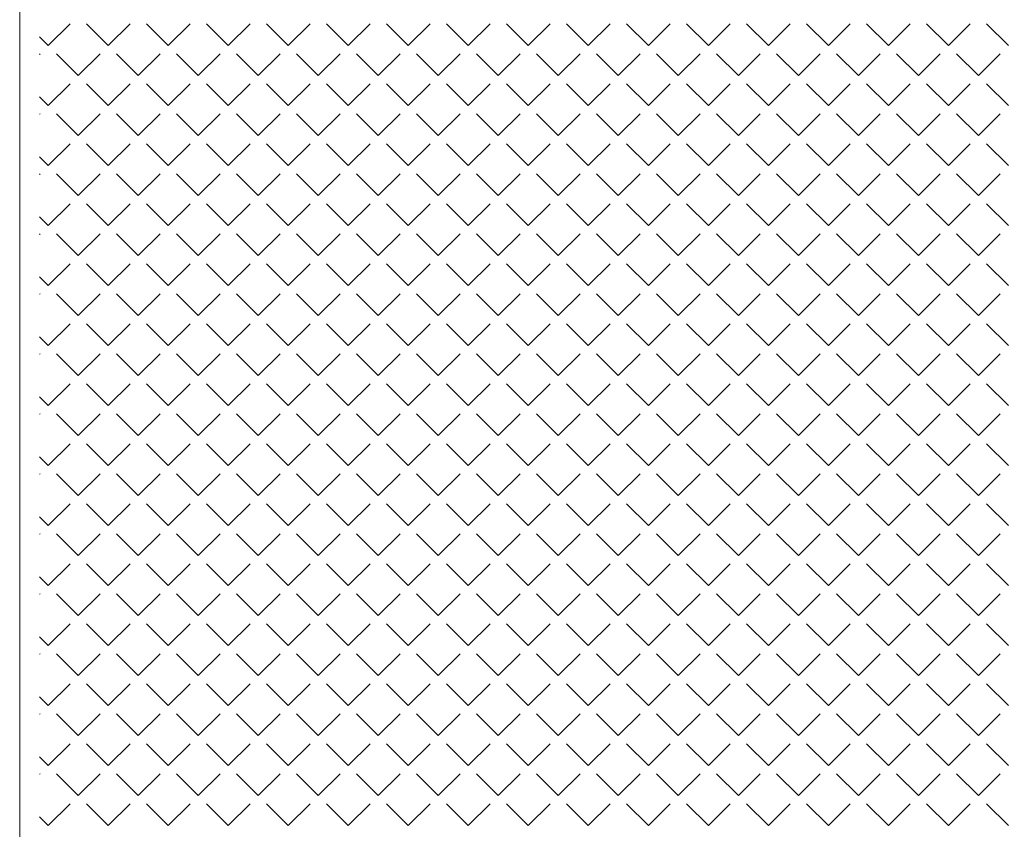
# Model space of a CAD drawing. Header units: millimetres. Extents: x 282377 to 1404227, y -783705 to 1038705.
# Tile 226 of 243: x 386369 to 386693, y 8451 to 8718. Entities that reach past the tile are written whole.
import ezdxf

# ---------------------------------------------------------------- set-up
doc = ezdxf.new("R2010")
doc.units = ezdxf.units.MM
doc.layers.add('!!ELEKTRYKA', color=7, linetype='Continuous')

msp = doc.modelspace()

# ---------------------------------------------------------------- linework, layer by layer
at = {"layer": '!!ELEKTRYKA', "color": 252, "lineweight": 20}
msp.add_line((386369.2, 8234.62), (386369.2, 8795.36), dxfattribs=at)
at = {"layer": '!!ELEKTRYKA', "color": 252, "linetype": 'Continuous', "lineweight": 20}
for p, q in [((386378.59, 8709.52), (386385.78, 8716.71)), ((386398.35, 8709.52), (386391.16, 8716.71)), ((386398.35, 8709.52), (386405.53, 8716.71)), ((386418.1, 8709.52), (386410.92, 8716.71)), ((386418.1, 8709.52), (386425.29, 8716.71)), ((386437.86, 8709.52), (386430.68, 8716.71)), ((386437.86, 8709.52), (386445.04, 8716.71)), ((386457.62, 8709.52), (386450.43, 8716.71)), ((386457.62, 8709.52), (386464.8, 8716.71)), ((386477.37, 8709.52), (386470.19, 8716.71)), ((386477.37, 8709.52), (386484.56, 8716.71)), ((386497.13, 8709.52), (386489.95, 8716.71)), ((386497.13, 8709.52), (386504.31, 8716.71)), ((386516.89, 8709.52), (386509.7, 8716.71)), ((386516.89, 8709.52), (386524.07, 8716.71)), ((386536.64, 8709.52), (386529.46, 8716.71)), ((386536.64, 8709.52), (386543.83, 8716.71)), ((386556.4, 8709.52), (386549.22, 8716.71)), ((386556.4, 8709.52), (386563.58, 8716.71)), ((386576.16, 8709.52), (386568.97, 8716.71)), ((386576.16, 8709.52), (386583.34, 8716.71)), ((386595.91, 8709.52), (386588.73, 8716.71)), ((386595.91, 8709.52), (386603.1, 8716.71)), ((386615.67, 8709.52), (386608.49, 8716.71)), ((386615.67, 8709.52), (386622.85, 8716.71)), ((386635.43, 8709.52), (386628.24, 8716.71)), ((386635.43, 8709.52), (386642.61, 8716.71)), ((386655.18, 8709.52), (386648, 8716.71)), ((386655.18, 8709.52), (386662.37, 8716.71)), ((386674.94, 8709.52), (386667.76, 8716.71)), ((386674.94, 8709.52), (386682.12, 8716.71)), ((386694.7, 8709.52), (386687.51, 8716.71)), ((386378.59, 8709.52), (386375.71, 8712.41)), ((386375.71, 8706.64), (386375.9, 8706.83)), ((386388.47, 8699.65), (386381.28, 8706.83)), ((386388.47, 8699.65), (386395.65, 8706.83)), ((386408.23, 8699.65), (386401.04, 8706.83)), ((386408.23, 8699.65), (386415.41, 8706.83)), ((386427.98, 8699.65), (386420.8, 8706.83)), ((386427.98, 8699.65), (386435.17, 8706.83)), ((386447.74, 8699.65), (386440.55, 8706.83)), ((386447.74, 8699.65), (386454.92, 8706.83)), ((386467.5, 8699.65), (386460.31, 8706.83)), ((386467.5, 8699.65), (386474.68, 8706.83)), ((386487.25, 8699.65), (386480.07, 8706.83)), ((386487.25, 8699.65), (386494.44, 8706.83)), ((386507.01, 8699.65), (386499.82, 8706.83)), ((386507.01, 8699.65), (386514.19, 8706.83)), ((386526.77, 8699.65), (386519.58, 8706.83)), ((386526.77, 8699.65), (386533.95, 8706.83)), ((386546.52, 8699.65), (386539.34, 8706.83)), ((386546.52, 8699.65), (386553.71, 8706.83)), ((386566.28, 8699.65), (386559.09, 8706.83)), ((386566.28, 8699.65), (386573.46, 8706.83)), ((386586.03, 8699.65), (386578.85, 8706.83)), ((386586.03, 8699.65), (386593.22, 8706.83)), ((386605.79, 8699.65), (386598.61, 8706.83)), ((386605.79, 8699.65), (386612.98, 8706.83)), ((386625.55, 8699.65), (386618.36, 8706.83)), ((386625.55, 8699.65), (386632.73, 8706.83)), ((386645.3, 8699.65), (386638.12, 8706.83)), ((386645.3, 8699.65), (386652.49, 8706.83)), ((386665.06, 8699.65), (386657.88, 8706.83)), ((386665.06, 8699.65), (386672.25, 8706.83)), ((386684.82, 8699.65), (386677.63, 8706.83)), ((386684.82, 8699.65), (386692, 8706.83)), ((386378.59, 8689.77), (386385.78, 8696.95)), ((386398.35, 8689.77), (386391.16, 8696.95)), ((386398.35, 8689.77), (386405.53, 8696.95)), ((386418.1, 8689.77), (386410.92, 8696.95)), ((386418.1, 8689.77), (386425.29, 8696.95)), ((386437.86, 8689.77), (386430.68, 8696.95)), ((386437.86, 8689.77), (386445.04, 8696.95)), ((386457.62, 8689.77), (386450.43, 8696.95)), ((386457.62, 8689.77), (386464.8, 8696.95)), ((386477.37, 8689.77), (386470.19, 8696.95)), ((386477.37, 8689.77), (386484.56, 8696.95)), ((386497.13, 8689.77), (386489.95, 8696.95)), ((386497.13, 8689.77), (386504.31, 8696.95)), ((386516.89, 8689.77), (386509.7, 8696.95)), ((386516.89, 8689.77), (386524.07, 8696.95)), ((386536.64, 8689.77), (386529.46, 8696.95)), ((386536.64, 8689.77), (386543.83, 8696.95)), ((386556.4, 8689.77), (386549.22, 8696.95)), ((386556.4, 8689.77), (386563.58, 8696.95)), ((386576.16, 8689.77), (386568.97, 8696.95)), ((386576.16, 8689.77), (386583.34, 8696.95)), ((386595.91, 8689.77), (386588.73, 8696.95)), ((386595.91, 8689.77), (386603.1, 8696.95)), ((386615.67, 8689.77), (386608.49, 8696.95)), ((386615.67, 8689.77), (386622.85, 8696.95)), ((386635.43, 8689.77), (386628.24, 8696.95)), ((386635.43, 8689.77), (386642.61, 8696.95)), ((386655.18, 8689.77), (386648, 8696.95)), ((386655.18, 8689.77), (386662.37, 8696.95)), ((386674.94, 8689.77), (386667.76, 8696.95)), ((386674.94, 8689.77), (386682.12, 8696.95)), ((386694.7, 8689.77), (386687.51, 8696.95)), ((386378.59, 8689.77), (386375.71, 8692.65)), ((386375.71, 8686.89), (386375.9, 8687.07)), ((386388.47, 8679.89), (386381.28, 8687.07)), ((386388.47, 8679.89), (386395.65, 8687.07)), ((386408.23, 8679.89), (386401.04, 8687.07)), ((386408.23, 8679.89), (386415.41, 8687.07)), ((386427.98, 8679.89), (386420.8, 8687.07)), ((386427.98, 8679.89), (386435.17, 8687.07)), ((386447.74, 8679.89), (386440.55, 8687.07)), ((386447.74, 8679.89), (386454.92, 8687.07)), ((386467.5, 8679.89), (386460.31, 8687.07)), ((386467.5, 8679.89), (386474.68, 8687.07)), ((386487.25, 8679.89), (386480.07, 8687.07)), ((386487.25, 8679.89), (386494.44, 8687.07)), ((386507.01, 8679.89), (386499.82, 8687.07)), ((386507.01, 8679.89), (386514.19, 8687.07)), ((386526.77, 8679.89), (386519.58, 8687.07)), ((386526.77, 8679.89), (386533.95, 8687.07)), ((386546.52, 8679.89), (386539.34, 8687.07)), ((386546.52, 8679.89), (386553.71, 8687.07)), ((386566.28, 8679.89), (386559.09, 8687.07)), ((386566.28, 8679.89), (386573.46, 8687.07)), ((386586.03, 8679.89), (386578.85, 8687.07)), ((386586.03, 8679.89), (386593.22, 8687.07)), ((386605.79, 8679.89), (386598.61, 8687.07)), ((386605.79, 8679.89), (386612.98, 8687.07)), ((386625.55, 8679.89), (386618.36, 8687.07)), ((386625.55, 8679.89), (386632.73, 8687.07)), ((386645.3, 8679.89), (386638.12, 8687.07)), ((386645.3, 8679.89), (386652.49, 8687.07)), ((386665.06, 8679.89), (386657.88, 8687.07)), ((386665.06, 8679.89), (386672.25, 8687.07)), ((386684.82, 8679.89), (386677.63, 8687.07)), ((386684.82, 8679.89), (386692, 8687.07)), ((386378.59, 8670.01), (386385.78, 8677.2)), ((386398.35, 8670.01), (386391.16, 8677.2)), ((386398.35, 8670.01), (386405.53, 8677.2)), ((386418.1, 8670.01), (386410.92, 8677.2)), ((386418.1, 8670.01), (386425.29, 8677.2)), ((386437.86, 8670.01), (386430.68, 8677.2)), ((386437.86, 8670.01), (386445.04, 8677.2)), ((386457.62, 8670.01), (386450.43, 8677.2)), ((386457.62, 8670.01), (386464.8, 8677.2)), ((386477.37, 8670.01), (386470.19, 8677.2)), ((386477.37, 8670.01), (386484.56, 8677.2)), ((386497.13, 8670.01), (386489.95, 8677.2)), ((386497.13, 8670.01), (386504.31, 8677.2)), ((386516.89, 8670.01), (386509.7, 8677.2)), ((386516.89, 8670.01), (386524.07, 8677.2)), ((386536.64, 8670.01), (386529.46, 8677.2)), ((386536.64, 8670.01), (386543.83, 8677.2)), ((386556.4, 8670.01), (386549.22, 8677.2)), ((386556.4, 8670.01), (386563.58, 8677.2)), ((386576.16, 8670.01), (386568.97, 8677.2)), ((386576.16, 8670.01), (386583.34, 8677.2)), ((386595.91, 8670.01), (386588.73, 8677.2)), ((386595.91, 8670.01), (386603.1, 8677.2)), ((386615.67, 8670.01), (386608.49, 8677.2)), ((386615.67, 8670.01), (386622.85, 8677.2)), ((386635.43, 8670.01), (386628.24, 8677.2)), ((386635.43, 8670.01), (386642.61, 8677.2)), ((386655.18, 8670.01), (386648, 8677.2)), ((386655.18, 8670.01), (386662.37, 8677.2)), ((386674.94, 8670.01), (386667.76, 8677.2)), ((386674.94, 8670.01), (386682.12, 8677.2)), ((386694.7, 8670.01), (386687.51, 8677.2)), ((386378.59, 8670.01), (386375.71, 8672.89)), ((386375.71, 8667.13), (386375.9, 8667.32)), ((386388.47, 8660.13), (386381.28, 8667.32)), ((386388.47, 8660.13), (386395.65, 8667.32)), ((386408.23, 8660.13), (386401.04, 8667.32)), ((386408.23, 8660.13), (386415.41, 8667.32)), ((386427.98, 8660.13), (386420.8, 8667.32)), ((386427.98, 8660.13), (386435.17, 8667.32)), ((386447.74, 8660.13), (386440.55, 8667.32)), ((386447.74, 8660.13), (386454.92, 8667.32)), ((386467.5, 8660.13), (386460.31, 8667.32)), ((386467.5, 8660.13), (386474.68, 8667.32)), ((386487.25, 8660.13), (386480.07, 8667.32)), ((386487.25, 8660.13), (386494.44, 8667.32)), ((386507.01, 8660.13), (386499.82, 8667.32)), ((386507.01, 8660.13), (386514.19, 8667.32)), ((386526.77, 8660.13), (386519.58, 8667.32)), ((386526.77, 8660.13), (386533.95, 8667.32)), ((386546.52, 8660.13), (386539.34, 8667.32)), ((386546.52, 8660.13), (386553.71, 8667.32)), ((386566.28, 8660.13), (386559.09, 8667.32)), ((386566.28, 8660.13), (386573.46, 8667.32)), ((386586.03, 8660.13), (386578.85, 8667.32)), ((386586.03, 8660.13), (386593.22, 8667.32)), ((386605.79, 8660.13), (386598.61, 8667.32)), ((386605.79, 8660.13), (386612.98, 8667.32)), ((386625.55, 8660.13), (386618.36, 8667.32)), ((386625.55, 8660.13), (386632.73, 8667.32)), ((386645.3, 8660.13), (386638.12, 8667.32)), ((386645.3, 8660.13), (386652.49, 8667.32)), ((386665.06, 8660.13), (386657.88, 8667.32)), ((386665.06, 8660.13), (386672.25, 8667.32)), ((386684.82, 8660.13), (386677.63, 8667.32)), ((386684.82, 8660.13), (386692, 8667.32)), ((386378.59, 8650.26), (386385.78, 8657.44)), ((386398.35, 8650.26), (386391.16, 8657.44)), ((386398.35, 8650.26), (386405.53, 8657.44)), ((386418.1, 8650.26), (386410.92, 8657.44)), ((386418.1, 8650.26), (386425.29, 8657.44)), ((386437.86, 8650.26), (386430.68, 8657.44)), ((386437.86, 8650.26), (386445.04, 8657.44)), ((386457.62, 8650.26), (386450.43, 8657.44)), ((386457.62, 8650.26), (386464.8, 8657.44)), ((386477.37, 8650.26), (386470.19, 8657.44)), ((386477.37, 8650.26), (386484.56, 8657.44)), ((386497.13, 8650.26), (386489.95, 8657.44)), ((386497.13, 8650.26), (386504.31, 8657.44)), ((386516.89, 8650.26), (386509.7, 8657.44)), ((386516.89, 8650.26), (386524.07, 8657.44)), ((386536.64, 8650.26), (386529.46, 8657.44)), ((386536.64, 8650.26), (386543.83, 8657.44)), ((386556.4, 8650.26), (386549.22, 8657.44)), ((386556.4, 8650.26), (386563.58, 8657.44)), ((386576.16, 8650.26), (386568.97, 8657.44)), ((386576.16, 8650.26), (386583.34, 8657.44)), ((386595.91, 8650.26), (386588.73, 8657.44)), ((386595.91, 8650.26), (386603.1, 8657.44)), ((386615.67, 8650.26), (386608.49, 8657.44)), ((386615.67, 8650.26), (386622.85, 8657.44)), ((386635.43, 8650.26), (386628.24, 8657.44)), ((386635.43, 8650.26), (386642.61, 8657.44)), ((386655.18, 8650.26), (386648, 8657.44)), ((386655.18, 8650.26), (386662.37, 8657.44)), ((386674.94, 8650.26), (386667.76, 8657.44)), ((386674.94, 8650.26), (386682.12, 8657.44)), ((386694.7, 8650.26), (386687.51, 8657.44)), ((386378.59, 8650.26), (386375.71, 8653.14)), ((386375.71, 8647.37), (386375.9, 8647.56)), ((386388.47, 8640.38), (386381.28, 8647.56)), ((386388.47, 8640.38), (386395.65, 8647.56)), ((386408.23, 8640.38), (386401.04, 8647.56)), ((386408.23, 8640.38), (386415.41, 8647.56)), ((386427.98, 8640.38), (386420.8, 8647.56)), ((386427.98, 8640.38), (386435.17, 8647.56)), ((386447.74, 8640.38), (386440.55, 8647.56)), ((386447.74, 8640.38), (386454.92, 8647.56)), ((386467.5, 8640.38), (386460.31, 8647.56)), ((386467.5, 8640.38), (386474.68, 8647.56)), ((386487.25, 8640.38), (386480.07, 8647.56)), ((386487.25, 8640.38), (386494.44, 8647.56)), ((386507.01, 8640.38), (386499.82, 8647.56)), ((386507.01, 8640.38), (386514.19, 8647.56)), ((386526.77, 8640.38), (386519.58, 8647.56)), ((386526.77, 8640.38), (386533.95, 8647.56)), ((386546.52, 8640.38), (386539.34, 8647.56)), ((386546.52, 8640.38), (386553.71, 8647.56)), ((386566.28, 8640.38), (386559.09, 8647.56)), ((386566.28, 8640.38), (386573.46, 8647.56)), ((386586.03, 8640.38), (386578.85, 8647.56)), ((386586.03, 8640.38), (386593.22, 8647.56)), ((386605.79, 8640.38), (386598.61, 8647.56)), ((386605.79, 8640.38), (386612.98, 8647.56)), ((386625.55, 8640.38), (386618.36, 8647.56)), ((386625.55, 8640.38), (386632.73, 8647.56)), ((386645.3, 8640.38), (386638.12, 8647.56)), ((386645.3, 8640.38), (386652.49, 8647.56)), ((386665.06, 8640.38), (386657.88, 8647.56)), ((386665.06, 8640.38), (386672.25, 8647.56)), ((386684.82, 8640.38), (386677.63, 8647.56)), ((386684.82, 8640.38), (386692, 8647.56)), ((386378.59, 8630.5), (386385.78, 8637.68)), ((386398.35, 8630.5), (386391.16, 8637.68)), ((386398.35, 8630.5), (386405.53, 8637.68)), ((386418.1, 8630.5), (386410.92, 8637.68)), ((386418.1, 8630.5), (386425.29, 8637.68)), ((386437.86, 8630.5), (386430.68, 8637.68)), ((386437.86, 8630.5), (386445.04, 8637.68)), ((386457.62, 8630.5), (386450.43, 8637.68)), ((386457.62, 8630.5), (386464.8, 8637.68)), ((386477.37, 8630.5), (386470.19, 8637.68)), ((386477.37, 8630.5), (386484.56, 8637.68)), ((386497.13, 8630.5), (386489.95, 8637.68)), ((386497.13, 8630.5), (386504.31, 8637.68)), ((386516.89, 8630.5), (386509.7, 8637.68)), ((386516.89, 8630.5), (386524.07, 8637.68)), ((386536.64, 8630.5), (386529.46, 8637.68)), ((386536.64, 8630.5), (386543.83, 8637.68)), ((386556.4, 8630.5), (386549.22, 8637.68)), ((386556.4, 8630.5), (386563.58, 8637.68)), ((386576.16, 8630.5), (386568.97, 8637.68)), ((386576.16, 8630.5), (386583.34, 8637.68)), ((386595.91, 8630.5), (386588.73, 8637.68)), ((386595.91, 8630.5), (386603.1, 8637.68)), ((386615.67, 8630.5), (386608.49, 8637.68)), ((386615.67, 8630.5), (386622.85, 8637.68)), ((386635.43, 8630.5), (386628.24, 8637.68)), ((386635.43, 8630.5), (386642.61, 8637.68)), ((386655.18, 8630.5), (386648, 8637.68)), ((386655.18, 8630.5), (386662.37, 8637.68)), ((386674.94, 8630.5), (386667.76, 8637.68)), ((386674.94, 8630.5), (386682.12, 8637.68)), ((386694.7, 8630.5), (386687.51, 8637.68)), ((386378.59, 8630.5), (386375.71, 8633.38)), ((386375.71, 8627.62), (386375.9, 8627.8)), ((386388.47, 8620.62), (386381.28, 8627.8)), ((386388.47, 8620.62), (386395.65, 8627.8)), ((386408.23, 8620.62), (386401.04, 8627.8)), ((386408.23, 8620.62), (386415.41, 8627.8)), ((386427.98, 8620.62), (386420.8, 8627.8)), ((386427.98, 8620.62), (386435.17, 8627.8)), ((386447.74, 8620.62), (386440.55, 8627.8)), ((386447.74, 8620.62), (386454.92, 8627.8)), ((386467.5, 8620.62), (386460.31, 8627.8)), ((386467.5, 8620.62), (386474.68, 8627.8)), ((386487.25, 8620.62), (386480.07, 8627.8)), ((386487.25, 8620.62), (386494.44, 8627.8)), ((386507.01, 8620.62), (386499.82, 8627.8)), ((386507.01, 8620.62), (386514.19, 8627.8)), ((386526.77, 8620.62), (386519.58, 8627.8)), ((386526.77, 8620.62), (386533.95, 8627.8)), ((386546.52, 8620.62), (386539.34, 8627.8)), ((386546.52, 8620.62), (386553.71, 8627.8)), ((386566.28, 8620.62), (386559.09, 8627.8)), ((386566.28, 8620.62), (386573.46, 8627.8)), ((386586.03, 8620.62), (386578.85, 8627.8)), ((386586.03, 8620.62), (386593.22, 8627.8)), ((386605.79, 8620.62), (386598.61, 8627.8)), ((386605.79, 8620.62), (386612.98, 8627.8)), ((386625.55, 8620.62), (386618.36, 8627.8)), ((386625.55, 8620.62), (386632.73, 8627.8)), ((386645.3, 8620.62), (386638.12, 8627.8)), ((386645.3, 8620.62), (386652.49, 8627.8)), ((386665.06, 8620.62), (386657.88, 8627.8)), ((386665.06, 8620.62), (386672.25, 8627.8)), ((386684.82, 8620.62), (386677.63, 8627.8)), ((386684.82, 8620.62), (386692, 8627.8)), ((386378.59, 8610.74), (386385.78, 8617.93)), ((386398.35, 8610.74), (386391.16, 8617.93)), ((386398.35, 8610.74), (386405.53, 8617.93)), ((386418.1, 8610.74), (386410.92, 8617.93)), ((386418.1, 8610.74), (386425.29, 8617.93)), ((386437.86, 8610.74), (386430.68, 8617.93)), ((386437.86, 8610.74), (386445.04, 8617.93)), ((386457.62, 8610.74), (386450.43, 8617.93)), ((386457.62, 8610.74), (386464.8, 8617.93)), ((386477.37, 8610.74), (386470.19, 8617.93)), ((386477.37, 8610.74), (386484.56, 8617.93)), ((386497.13, 8610.74), (386489.95, 8617.93)), ((386497.13, 8610.74), (386504.31, 8617.93)), ((386516.89, 8610.74), (386509.7, 8617.93)), ((386516.89, 8610.74), (386524.07, 8617.93)), ((386536.64, 8610.74), (386529.46, 8617.93)), ((386536.64, 8610.74), (386543.83, 8617.93)), ((386556.4, 8610.74), (386549.22, 8617.93)), ((386556.4, 8610.74), (386563.58, 8617.93)), ((386576.16, 8610.74), (386568.97, 8617.93)), ((386576.16, 8610.74), (386583.34, 8617.93)), ((386595.91, 8610.74), (386588.73, 8617.93)), ((386595.91, 8610.74), (386603.1, 8617.93)), ((386615.67, 8610.74), (386608.49, 8617.93)), ((386615.67, 8610.74), (386622.85, 8617.93)), ((386635.43, 8610.74), (386628.24, 8617.93)), ((386635.43, 8610.74), (386642.61, 8617.93)), ((386655.18, 8610.74), (386648, 8617.93)), ((386655.18, 8610.74), (386662.37, 8617.93)), ((386674.94, 8610.74), (386667.76, 8617.93)), ((386674.94, 8610.74), (386682.12, 8617.93)), ((386694.7, 8610.74), (386687.51, 8617.93)), ((386378.59, 8610.74), (386375.71, 8613.62)), ((386375.71, 8607.86), (386375.9, 8608.05)), ((386388.47, 8600.86), (386381.28, 8608.05)), ((386388.47, 8600.86), (386395.65, 8608.05)), ((386408.23, 8600.86), (386401.04, 8608.05)), ((386408.23, 8600.86), (386415.41, 8608.05)), ((386427.98, 8600.86), (386420.8, 8608.05)), ((386427.98, 8600.86), (386435.17, 8608.05)), ((386447.74, 8600.86), (386440.55, 8608.05)), ((386447.74, 8600.86), (386454.92, 8608.05)), ((386467.5, 8600.86), (386460.31, 8608.05)), ((386467.5, 8600.86), (386474.68, 8608.05)), ((386487.25, 8600.86), (386480.07, 8608.05)), ((386487.25, 8600.86), (386494.44, 8608.05)), ((386507.01, 8600.86), (386499.82, 8608.05)), ((386507.01, 8600.86), (386514.19, 8608.05)), ((386526.77, 8600.86), (386519.58, 8608.05)), ((386526.77, 8600.86), (386533.95, 8608.05)), ((386546.52, 8600.86), (386539.34, 8608.05)), ((386546.52, 8600.86), (386553.71, 8608.05)), ((386566.28, 8600.86), (386559.09, 8608.05)), ((386566.28, 8600.86), (386573.46, 8608.05)), ((386586.03, 8600.86), (386578.85, 8608.05)), ((386586.03, 8600.86), (386593.22, 8608.05)), ((386605.79, 8600.86), (386598.61, 8608.05)), ((386605.79, 8600.86), (386612.98, 8608.05)), ((386625.55, 8600.86), (386618.36, 8608.05)), ((386625.55, 8600.86), (386632.73, 8608.05)), ((386645.3, 8600.86), (386638.12, 8608.05)), ((386645.3, 8600.86), (386652.49, 8608.05)), ((386665.06, 8600.86), (386657.88, 8608.05)), ((386665.06, 8600.86), (386672.25, 8608.05)), ((386684.82, 8600.86), (386677.63, 8608.05)), ((386684.82, 8600.86), (386692, 8608.05)), ((386378.59, 8590.99), (386385.78, 8598.17)), ((386398.35, 8590.99), (386391.16, 8598.17)), ((386398.35, 8590.99), (386405.53, 8598.17)), ((386418.1, 8590.99), (386410.92, 8598.17)), ((386418.1, 8590.99), (386425.29, 8598.17)), ((386437.86, 8590.99), (386430.68, 8598.17)), ((386437.86, 8590.99), (386445.04, 8598.17)), ((386457.62, 8590.99), (386450.43, 8598.17)), ((386457.62, 8590.99), (386464.8, 8598.17)), ((386477.37, 8590.99), (386470.19, 8598.17)), ((386477.37, 8590.99), (386484.56, 8598.17)), ((386497.13, 8590.99), (386489.95, 8598.17)), ((386497.13, 8590.99), (386504.31, 8598.17)), ((386516.89, 8590.99), (386509.7, 8598.17)), ((386516.89, 8590.99), (386524.07, 8598.17)), ((386536.64, 8590.99), (386529.46, 8598.17)), ((386536.64, 8590.99), (386543.83, 8598.17)), ((386556.4, 8590.99), (386549.22, 8598.17)), ((386556.4, 8590.99), (386563.58, 8598.17)), ((386576.16, 8590.99), (386568.97, 8598.17)), ((386576.16, 8590.99), (386583.34, 8598.17)), ((386595.91, 8590.99), (386588.73, 8598.17)), ((386595.91, 8590.99), (386603.1, 8598.17)), ((386615.67, 8590.99), (386608.49, 8598.17)), ((386615.67, 8590.99), (386622.85, 8598.17)), ((386635.43, 8590.99), (386628.24, 8598.17)), ((386635.43, 8590.99), (386642.61, 8598.17)), ((386655.18, 8590.99), (386648, 8598.17)), ((386655.18, 8590.99), (386662.37, 8598.17)), ((386674.94, 8590.99), (386667.76, 8598.17)), ((386674.94, 8590.99), (386682.12, 8598.17)), ((386694.7, 8590.99), (386687.51, 8598.17)), ((386378.59, 8590.99), (386375.71, 8593.87)), ((386375.71, 8588.11), (386375.9, 8588.29)), ((386388.47, 8581.11), (386381.28, 8588.29)), ((386388.47, 8581.11), (386395.65, 8588.29)), ((386408.23, 8581.11), (386401.04, 8588.29)), ((386408.23, 8581.11), (386415.41, 8588.29)), ((386427.98, 8581.11), (386420.8, 8588.29)), ((386427.98, 8581.11), (386435.17, 8588.29)), ((386447.74, 8581.11), (386440.55, 8588.29)), ((386447.74, 8581.11), (386454.92, 8588.29)), ((386467.5, 8581.11), (386460.31, 8588.29)), ((386467.5, 8581.11), (386474.68, 8588.29)), ((386487.25, 8581.11), (386480.07, 8588.29)), ((386487.25, 8581.11), (386494.44, 8588.29)), ((386507.01, 8581.11), (386499.82, 8588.29)), ((386507.01, 8581.11), (386514.19, 8588.29)), ((386526.77, 8581.11), (386519.58, 8588.29)), ((386526.77, 8581.11), (386533.95, 8588.29)), ((386546.52, 8581.11), (386539.34, 8588.29)), ((386546.52, 8581.11), (386553.71, 8588.29)), ((386566.28, 8581.11), (386559.09, 8588.29)), ((386566.28, 8581.11), (386573.46, 8588.29)), ((386586.03, 8581.11), (386578.85, 8588.29)), ((386586.03, 8581.11), (386593.22, 8588.29)), ((386605.79, 8581.11), (386598.61, 8588.29)), ((386605.79, 8581.11), (386612.98, 8588.29)), ((386625.55, 8581.11), (386618.36, 8588.29)), ((386625.55, 8581.11), (386632.73, 8588.29)), ((386645.3, 8581.11), (386638.12, 8588.29)), ((386645.3, 8581.11), (386652.49, 8588.29)), ((386665.06, 8581.11), (386657.88, 8588.29)), ((386665.06, 8581.11), (386672.25, 8588.29)), ((386684.82, 8581.11), (386677.63, 8588.29)), ((386684.82, 8581.11), (386692, 8588.29)), ((386378.59, 8571.23), (386385.78, 8578.41)), ((386398.35, 8571.23), (386391.16, 8578.41)), ((386398.35, 8571.23), (386405.53, 8578.41)), ((386418.1, 8571.23), (386410.92, 8578.41)), ((386418.1, 8571.23), (386425.29, 8578.41)), ((386437.86, 8571.23), (386430.68, 8578.41)), ((386437.86, 8571.23), (386445.04, 8578.41)), ((386457.62, 8571.23), (386450.43, 8578.41)), ((386457.62, 8571.23), (386464.8, 8578.41)), ((386477.37, 8571.23), (386470.19, 8578.41)), ((386477.37, 8571.23), (386484.56, 8578.41)), ((386497.13, 8571.23), (386489.95, 8578.41)), ((386497.13, 8571.23), (386504.31, 8578.41)), ((386516.89, 8571.23), (386509.7, 8578.41)), ((386516.89, 8571.23), (386524.07, 8578.41)), ((386536.64, 8571.23), (386529.46, 8578.41)), ((386536.64, 8571.23), (386543.83, 8578.41)), ((386556.4, 8571.23), (386549.22, 8578.41)), ((386556.4, 8571.23), (386563.58, 8578.41)), ((386576.16, 8571.23), (386568.97, 8578.41)), ((386576.16, 8571.23), (386583.34, 8578.41)), ((386595.91, 8571.23), (386588.73, 8578.41)), ((386595.91, 8571.23), (386603.1, 8578.41)), ((386615.67, 8571.23), (386608.49, 8578.41)), ((386615.67, 8571.23), (386622.85, 8578.41)), ((386635.43, 8571.23), (386628.24, 8578.41)), ((386635.43, 8571.23), (386642.61, 8578.41)), ((386655.18, 8571.23), (386648, 8578.41)), ((386655.18, 8571.23), (386662.37, 8578.41)), ((386674.94, 8571.23), (386667.76, 8578.41)), ((386674.94, 8571.23), (386682.12, 8578.41)), ((386694.7, 8571.23), (386687.51, 8578.41)), ((386378.59, 8571.23), (386375.71, 8574.11)), ((386375.71, 8568.35), (386375.9, 8568.53)), ((386388.47, 8561.35), (386381.28, 8568.53)), ((386388.47, 8561.35), (386395.65, 8568.53)), ((386408.23, 8561.35), (386401.04, 8568.53)), ((386408.23, 8561.35), (386415.41, 8568.53)), ((386427.98, 8561.35), (386420.8, 8568.53)), ((386427.98, 8561.35), (386435.17, 8568.53)), ((386447.74, 8561.35), (386440.55, 8568.53)), ((386447.74, 8561.35), (386454.92, 8568.53)), ((386467.5, 8561.35), (386460.31, 8568.53)), ((386467.5, 8561.35), (386474.68, 8568.53)), ((386487.25, 8561.35), (386480.07, 8568.53)), ((386487.25, 8561.35), (386494.44, 8568.53)), ((386507.01, 8561.35), (386499.82, 8568.53)), ((386507.01, 8561.35), (386514.19, 8568.53)), ((386526.77, 8561.35), (386519.58, 8568.53)), ((386526.77, 8561.35), (386533.95, 8568.53)), ((386546.52, 8561.35), (386539.34, 8568.53)), ((386546.52, 8561.35), (386553.71, 8568.53)), ((386566.28, 8561.35), (386559.09, 8568.53)), ((386566.28, 8561.35), (386573.46, 8568.53)), ((386586.03, 8561.35), (386578.85, 8568.53)), ((386586.03, 8561.35), (386593.22, 8568.53)), ((386605.79, 8561.35), (386598.61, 8568.53)), ((386605.79, 8561.35), (386612.98, 8568.53)), ((386625.55, 8561.35), (386618.36, 8568.53)), ((386625.55, 8561.35), (386632.73, 8568.53)), ((386645.3, 8561.35), (386638.12, 8568.53)), ((386645.3, 8561.35), (386652.49, 8568.53)), ((386665.06, 8561.35), (386657.88, 8568.53)), ((386665.06, 8561.35), (386672.25, 8568.53)), ((386684.82, 8561.35), (386677.63, 8568.53)), ((386684.82, 8561.35), (386692, 8568.53)), ((386378.59, 8551.47), (386385.78, 8558.66)), ((386398.35, 8551.47), (386391.16, 8558.66)), ((386398.35, 8551.47), (386405.53, 8558.66)), ((386418.1, 8551.47), (386410.92, 8558.66)), ((386418.1, 8551.47), (386425.29, 8558.66)), ((386437.86, 8551.47), (386430.68, 8558.66)), ((386437.86, 8551.47), (386445.04, 8558.66)), ((386457.62, 8551.47), (386450.43, 8558.66)), ((386457.62, 8551.47), (386464.8, 8558.66)), ((386477.37, 8551.47), (386470.19, 8558.66)), ((386477.37, 8551.47), (386484.56, 8558.66)), ((386497.13, 8551.47), (386489.95, 8558.66)), ((386497.13, 8551.47), (386504.31, 8558.66)), ((386516.89, 8551.47), (386509.7, 8558.66)), ((386516.89, 8551.47), (386524.07, 8558.66)), ((386536.64, 8551.47), (386529.46, 8558.66)), ((386536.64, 8551.47), (386543.83, 8558.66)), ((386556.4, 8551.47), (386549.22, 8558.66)), ((386556.4, 8551.47), (386563.58, 8558.66)), ((386576.16, 8551.47), (386568.97, 8558.66)), ((386576.16, 8551.47), (386583.34, 8558.66)), ((386595.91, 8551.47), (386588.73, 8558.66)), ((386595.91, 8551.47), (386603.1, 8558.66)), ((386615.67, 8551.47), (386608.49, 8558.66)), ((386615.67, 8551.47), (386622.85, 8558.66)), ((386635.43, 8551.47), (386628.24, 8558.66)), ((386635.43, 8551.47), (386642.61, 8558.66)), ((386655.18, 8551.47), (386648, 8558.66)), ((386655.18, 8551.47), (386662.37, 8558.66)), ((386674.94, 8551.47), (386667.76, 8558.66)), ((386674.94, 8551.47), (386682.12, 8558.66)), ((386694.7, 8551.47), (386687.51, 8558.66)), ((386378.59, 8551.47), (386375.71, 8554.35)), ((386375.71, 8548.59), (386375.9, 8548.78)), ((386388.47, 8541.59), (386381.28, 8548.78)), ((386388.47, 8541.59), (386395.65, 8548.78)), ((386408.23, 8541.59), (386401.04, 8548.78)), ((386408.23, 8541.59), (386415.41, 8548.78)), ((386427.98, 8541.59), (386420.8, 8548.78)), ((386427.98, 8541.59), (386435.17, 8548.78)), ((386447.74, 8541.59), (386440.55, 8548.78)), ((386447.74, 8541.59), (386454.92, 8548.78)), ((386467.5, 8541.59), (386460.31, 8548.78)), ((386467.5, 8541.59), (386474.68, 8548.78)), ((386487.25, 8541.59), (386480.07, 8548.78)), ((386487.25, 8541.59), (386494.44, 8548.78)), ((386507.01, 8541.59), (386499.82, 8548.78)), ((386507.01, 8541.59), (386514.19, 8548.78)), ((386526.77, 8541.59), (386519.58, 8548.78)), ((386526.77, 8541.59), (386533.95, 8548.78)), ((386546.52, 8541.59), (386539.34, 8548.78)), ((386546.52, 8541.59), (386553.71, 8548.78)), ((386566.28, 8541.59), (386559.09, 8548.78)), ((386566.28, 8541.59), (386573.46, 8548.78)), ((386586.03, 8541.59), (386578.85, 8548.78)), ((386586.03, 8541.59), (386593.22, 8548.78)), ((386605.79, 8541.59), (386598.61, 8548.78)), ((386605.79, 8541.59), (386612.98, 8548.78)), ((386625.55, 8541.59), (386618.36, 8548.78)), ((386625.55, 8541.59), (386632.73, 8548.78)), ((386645.3, 8541.59), (386638.12, 8548.78)), ((386645.3, 8541.59), (386652.49, 8548.78)), ((386665.06, 8541.59), (386657.88, 8548.78)), ((386665.06, 8541.59), (386672.25, 8548.78)), ((386684.82, 8541.59), (386677.63, 8548.78)), ((386684.82, 8541.59), (386692, 8548.78)), ((386378.59, 8531.72), (386385.78, 8538.9)), ((386398.35, 8531.72), (386391.16, 8538.9)), ((386398.35, 8531.72), (386405.53, 8538.9)), ((386418.1, 8531.72), (386410.92, 8538.9)), ((386418.1, 8531.72), (386425.29, 8538.9)), ((386437.86, 8531.72), (386430.68, 8538.9)), ((386437.86, 8531.72), (386445.04, 8538.9)), ((386457.62, 8531.72), (386450.43, 8538.9)), ((386457.62, 8531.72), (386464.8, 8538.9)), ((386477.37, 8531.72), (386470.19, 8538.9)), ((386477.37, 8531.72), (386484.56, 8538.9)), ((386497.13, 8531.72), (386489.95, 8538.9)), ((386497.13, 8531.72), (386504.31, 8538.9)), ((386516.89, 8531.72), (386509.7, 8538.9)), ((386516.89, 8531.72), (386524.07, 8538.9)), ((386536.64, 8531.72), (386529.46, 8538.9)), ((386536.64, 8531.72), (386543.83, 8538.9)), ((386556.4, 8531.72), (386549.22, 8538.9)), ((386556.4, 8531.72), (386563.58, 8538.9)), ((386576.16, 8531.72), (386568.97, 8538.9)), ((386576.16, 8531.72), (386583.34, 8538.9)), ((386595.91, 8531.72), (386588.73, 8538.9)), ((386595.91, 8531.72), (386603.1, 8538.9)), ((386615.67, 8531.72), (386608.49, 8538.9)), ((386615.67, 8531.72), (386622.85, 8538.9)), ((386635.43, 8531.72), (386628.24, 8538.9)), ((386635.43, 8531.72), (386642.61, 8538.9)), ((386655.18, 8531.72), (386648, 8538.9)), ((386655.18, 8531.72), (386662.37, 8538.9)), ((386674.94, 8531.72), (386667.76, 8538.9)), ((386674.94, 8531.72), (386682.12, 8538.9)), ((386694.7, 8531.72), (386687.51, 8538.9)), ((386378.59, 8531.72), (386375.71, 8534.6)), ((386375.71, 8528.84), (386375.9, 8529.02)), ((386388.47, 8521.84), (386381.28, 8529.02)), ((386388.47, 8521.84), (386395.65, 8529.02)), ((386408.23, 8521.84), (386401.04, 8529.02)), ((386408.23, 8521.84), (386415.41, 8529.02)), ((386427.98, 8521.84), (386420.8, 8529.02)), ((386427.98, 8521.84), (386435.17, 8529.02)), ((386447.74, 8521.84), (386440.55, 8529.02)), ((386447.74, 8521.84), (386454.92, 8529.02)), ((386467.5, 8521.84), (386460.31, 8529.02)), ((386467.5, 8521.84), (386474.68, 8529.02)), ((386487.25, 8521.84), (386480.07, 8529.02)), ((386487.25, 8521.84), (386494.44, 8529.02)), ((386507.01, 8521.84), (386499.82, 8529.02)), ((386507.01, 8521.84), (386514.19, 8529.02)), ((386526.77, 8521.84), (386519.58, 8529.02)), ((386526.77, 8521.84), (386533.95, 8529.02)), ((386546.52, 8521.84), (386539.34, 8529.02)), ((386546.52, 8521.84), (386553.71, 8529.02)), ((386566.28, 8521.84), (386559.09, 8529.02)), ((386566.28, 8521.84), (386573.46, 8529.02)), ((386586.03, 8521.84), (386578.85, 8529.02)), ((386586.03, 8521.84), (386593.22, 8529.02)), ((386605.79, 8521.84), (386598.61, 8529.02)), ((386605.79, 8521.84), (386612.98, 8529.02)), ((386625.55, 8521.84), (386618.36, 8529.02)), ((386625.55, 8521.84), (386632.73, 8529.02)), ((386645.3, 8521.84), (386638.12, 8529.02)), ((386645.3, 8521.84), (386652.49, 8529.02)), ((386665.06, 8521.84), (386657.88, 8529.02)), ((386665.06, 8521.84), (386672.25, 8529.02)), ((386684.82, 8521.84), (386677.63, 8529.02)), ((386684.82, 8521.84), (386692, 8529.02)), ((386378.59, 8511.96), (386385.78, 8519.14)), ((386398.35, 8511.96), (386391.16, 8519.14)), ((386398.35, 8511.96), (386405.53, 8519.14)), ((386418.1, 8511.96), (386410.92, 8519.14)), ((386418.1, 8511.96), (386425.29, 8519.14)), ((386437.86, 8511.96), (386430.68, 8519.14)), ((386437.86, 8511.96), (386445.04, 8519.14)), ((386457.62, 8511.96), (386450.43, 8519.14)), ((386457.62, 8511.96), (386464.8, 8519.14)), ((386477.37, 8511.96), (386470.19, 8519.14)), ((386477.37, 8511.96), (386484.56, 8519.14)), ((386497.13, 8511.96), (386489.95, 8519.14)), ((386497.13, 8511.96), (386504.31, 8519.14)), ((386516.89, 8511.96), (386509.7, 8519.14)), ((386516.89, 8511.96), (386524.07, 8519.14)), ((386536.64, 8511.96), (386529.46, 8519.14)), ((386536.64, 8511.96), (386543.83, 8519.14)), ((386556.4, 8511.96), (386549.22, 8519.14)), ((386556.4, 8511.96), (386563.58, 8519.14)), ((386576.16, 8511.96), (386568.97, 8519.14)), ((386576.16, 8511.96), (386583.34, 8519.14)), ((386595.91, 8511.96), (386588.73, 8519.14)), ((386595.91, 8511.96), (386603.1, 8519.14)), ((386615.67, 8511.96), (386608.49, 8519.14)), ((386615.67, 8511.96), (386622.85, 8519.14)), ((386635.43, 8511.96), (386628.24, 8519.14)), ((386635.43, 8511.96), (386642.61, 8519.14)), ((386655.18, 8511.96), (386648, 8519.14)), ((386655.18, 8511.96), (386662.37, 8519.14)), ((386674.94, 8511.96), (386667.76, 8519.14)), ((386674.94, 8511.96), (386682.12, 8519.14)), ((386694.7, 8511.96), (386687.51, 8519.14)), ((386378.59, 8511.96), (386375.71, 8514.84)), ((386375.71, 8509.08), (386375.9, 8509.27)), ((386388.47, 8502.08), (386381.28, 8509.27)), ((386388.47, 8502.08), (386395.65, 8509.27)), ((386408.23, 8502.08), (386401.04, 8509.27)), ((386408.23, 8502.08), (386415.41, 8509.27)), ((386427.98, 8502.08), (386420.8, 8509.27)), ((386427.98, 8502.08), (386435.17, 8509.27)), ((386447.74, 8502.08), (386440.55, 8509.27)), ((386447.74, 8502.08), (386454.92, 8509.27)), ((386467.5, 8502.08), (386460.31, 8509.27)), ((386467.5, 8502.08), (386474.68, 8509.27)), ((386487.25, 8502.08), (386480.07, 8509.27)), ((386487.25, 8502.08), (386494.44, 8509.27)), ((386507.01, 8502.08), (386499.82, 8509.27)), ((386507.01, 8502.08), (386514.19, 8509.27)), ((386526.77, 8502.08), (386519.58, 8509.27)), ((386526.77, 8502.08), (386533.95, 8509.27)), ((386546.52, 8502.08), (386539.34, 8509.27)), ((386546.52, 8502.08), (386553.71, 8509.27)), ((386566.28, 8502.08), (386559.09, 8509.27)), ((386566.28, 8502.08), (386573.46, 8509.27)), ((386586.03, 8502.08), (386578.85, 8509.27)), ((386586.03, 8502.08), (386593.22, 8509.27)), ((386605.79, 8502.08), (386598.61, 8509.27)), ((386605.79, 8502.08), (386612.98, 8509.27)), ((386625.55, 8502.08), (386618.36, 8509.27)), ((386625.55, 8502.08), (386632.73, 8509.27)), ((386645.3, 8502.08), (386638.12, 8509.27)), ((386645.3, 8502.08), (386652.49, 8509.27)), ((386665.06, 8502.08), (386657.88, 8509.27)), ((386665.06, 8502.08), (386672.25, 8509.27)), ((386684.82, 8502.08), (386677.63, 8509.27)), ((386684.82, 8502.08), (386692, 8509.27)), ((386378.59, 8492.2), (386385.78, 8499.39)), ((386398.35, 8492.2), (386391.16, 8499.39)), ((386398.35, 8492.2), (386405.53, 8499.39)), ((386418.1, 8492.2), (386410.92, 8499.39)), ((386418.1, 8492.2), (386425.29, 8499.39)), ((386437.86, 8492.2), (386430.68, 8499.39)), ((386437.86, 8492.2), (386445.04, 8499.39)), ((386457.62, 8492.2), (386450.43, 8499.39)), ((386457.62, 8492.2), (386464.8, 8499.39)), ((386477.37, 8492.2), (386470.19, 8499.39)), ((386477.37, 8492.2), (386484.56, 8499.39)), ((386497.13, 8492.2), (386489.95, 8499.39)), ((386497.13, 8492.2), (386504.31, 8499.39)), ((386516.89, 8492.2), (386509.7, 8499.39)), ((386516.89, 8492.2), (386524.07, 8499.39)), ((386536.64, 8492.2), (386529.46, 8499.39)), ((386536.64, 8492.2), (386543.83, 8499.39)), ((386556.4, 8492.2), (386549.22, 8499.39)), ((386556.4, 8492.2), (386563.58, 8499.39)), ((386576.16, 8492.2), (386568.97, 8499.39)), ((386576.16, 8492.2), (386583.34, 8499.39)), ((386595.91, 8492.2), (386588.73, 8499.39)), ((386595.91, 8492.2), (386603.1, 8499.39)), ((386615.67, 8492.2), (386608.49, 8499.39)), ((386615.67, 8492.2), (386622.85, 8499.39)), ((386635.43, 8492.2), (386628.24, 8499.39)), ((386635.43, 8492.2), (386642.61, 8499.39)), ((386655.18, 8492.2), (386648, 8499.39)), ((386655.18, 8492.2), (386662.37, 8499.39)), ((386674.94, 8492.2), (386667.76, 8499.39)), ((386674.94, 8492.2), (386682.12, 8499.39)), ((386694.7, 8492.2), (386687.51, 8499.39)), ((386378.59, 8492.2), (386375.71, 8495.08)), ((386375.71, 8489.32), (386375.9, 8489.51)), ((386388.47, 8482.32), (386381.28, 8489.51)), ((386388.47, 8482.32), (386395.65, 8489.51)), ((386408.23, 8482.32), (386401.04, 8489.51)), ((386408.23, 8482.32), (386415.41, 8489.51)), ((386427.98, 8482.32), (386420.8, 8489.51)), ((386427.98, 8482.32), (386435.17, 8489.51)), ((386447.74, 8482.32), (386440.55, 8489.51)), ((386447.74, 8482.32), (386454.92, 8489.51)), ((386467.5, 8482.32), (386460.31, 8489.51)), ((386467.5, 8482.32), (386474.68, 8489.51)), ((386487.25, 8482.32), (386480.07, 8489.51)), ((386487.25, 8482.32), (386494.44, 8489.51)), ((386507.01, 8482.32), (386499.82, 8489.51)), ((386507.01, 8482.32), (386514.19, 8489.51)), ((386526.77, 8482.32), (386519.58, 8489.51)), ((386526.77, 8482.32), (386533.95, 8489.51)), ((386546.52, 8482.32), (386539.34, 8489.51)), ((386546.52, 8482.32), (386553.71, 8489.51)), ((386566.28, 8482.32), (386559.09, 8489.51)), ((386566.28, 8482.32), (386573.46, 8489.51)), ((386586.03, 8482.32), (386578.85, 8489.51)), ((386586.03, 8482.32), (386593.22, 8489.51)), ((386605.79, 8482.32), (386598.61, 8489.51)), ((386605.79, 8482.32), (386612.98, 8489.51)), ((386625.55, 8482.32), (386618.36, 8489.51)), ((386625.55, 8482.32), (386632.73, 8489.51)), ((386645.3, 8482.32), (386638.12, 8489.51)), ((386645.3, 8482.32), (386652.49, 8489.51)), ((386665.06, 8482.32), (386657.88, 8489.51)), ((386665.06, 8482.32), (386672.25, 8489.51)), ((386684.82, 8482.32), (386677.63, 8489.51)), ((386684.82, 8482.32), (386692, 8489.51)), ((386378.59, 8472.45), (386385.78, 8479.63)), ((386398.35, 8472.45), (386391.16, 8479.63)), ((386398.35, 8472.45), (386405.53, 8479.63)), ((386418.1, 8472.45), (386410.92, 8479.63)), ((386418.1, 8472.45), (386425.29, 8479.63)), ((386437.86, 8472.45), (386430.68, 8479.63)), ((386437.86, 8472.45), (386445.04, 8479.63)), ((386457.62, 8472.45), (386450.43, 8479.63)), ((386457.62, 8472.45), (386464.8, 8479.63)), ((386477.37, 8472.45), (386470.19, 8479.63)), ((386477.37, 8472.45), (386484.56, 8479.63)), ((386497.13, 8472.45), (386489.95, 8479.63)), ((386497.13, 8472.45), (386504.31, 8479.63)), ((386516.89, 8472.45), (386509.7, 8479.63)), ((386516.89, 8472.45), (386524.07, 8479.63)), ((386536.64, 8472.45), (386529.46, 8479.63)), ((386536.64, 8472.45), (386543.83, 8479.63)), ((386556.4, 8472.45), (386549.22, 8479.63)), ((386556.4, 8472.45), (386563.58, 8479.63)), ((386576.16, 8472.45), (386568.97, 8479.63)), ((386576.16, 8472.45), (386583.34, 8479.63)), ((386595.91, 8472.45), (386588.73, 8479.63)), ((386595.91, 8472.45), (386603.1, 8479.63)), ((386615.67, 8472.45), (386608.49, 8479.63)), ((386615.67, 8472.45), (386622.85, 8479.63)), ((386635.43, 8472.45), (386628.24, 8479.63)), ((386635.43, 8472.45), (386642.61, 8479.63)), ((386655.18, 8472.45), (386648, 8479.63)), ((386655.18, 8472.45), (386662.37, 8479.63)), ((386674.94, 8472.45), (386667.76, 8479.63)), ((386674.94, 8472.45), (386682.12, 8479.63)), ((386694.7, 8472.45), (386687.51, 8479.63)), ((386378.59, 8472.45), (386375.71, 8475.33)), ((386375.71, 8469.57), (386375.9, 8469.75)), ((386388.47, 8462.57), (386381.28, 8469.75)), ((386388.47, 8462.57), (386395.65, 8469.75)), ((386408.23, 8462.57), (386401.04, 8469.75)), ((386408.23, 8462.57), (386415.41, 8469.75)), ((386427.98, 8462.57), (386420.8, 8469.75)), ((386427.98, 8462.57), (386435.17, 8469.75)), ((386447.74, 8462.57), (386440.55, 8469.75)), ((386447.74, 8462.57), (386454.92, 8469.75)), ((386467.5, 8462.57), (386460.31, 8469.75)), ((386467.5, 8462.57), (386474.68, 8469.75)), ((386487.25, 8462.57), (386480.07, 8469.75)), ((386487.25, 8462.57), (386494.44, 8469.75)), ((386507.01, 8462.57), (386499.82, 8469.75)), ((386507.01, 8462.57), (386514.19, 8469.75)), ((386526.77, 8462.57), (386519.58, 8469.75)), ((386526.77, 8462.57), (386533.95, 8469.75)), ((386546.52, 8462.57), (386539.34, 8469.75)), ((386546.52, 8462.57), (386553.71, 8469.75)), ((386566.28, 8462.57), (386559.09, 8469.75)), ((386566.28, 8462.57), (386573.46, 8469.75)), ((386586.03, 8462.57), (386578.85, 8469.75)), ((386586.03, 8462.57), (386593.22, 8469.75)), ((386605.79, 8462.57), (386598.61, 8469.75)), ((386605.79, 8462.57), (386612.98, 8469.75)), ((386625.55, 8462.57), (386618.36, 8469.75)), ((386625.55, 8462.57), (386632.73, 8469.75)), ((386645.3, 8462.57), (386638.12, 8469.75)), ((386645.3, 8462.57), (386652.49, 8469.75)), ((386665.06, 8462.57), (386657.88, 8469.75)), ((386665.06, 8462.57), (386672.25, 8469.75)), ((386684.82, 8462.57), (386677.63, 8469.75)), ((386684.82, 8462.57), (386692, 8469.75)), ((386378.59, 8452.69), (386385.78, 8459.87)), ((386398.35, 8452.69), (386391.16, 8459.87)), ((386398.35, 8452.69), (386405.53, 8459.87)), ((386418.1, 8452.69), (386410.92, 8459.87)), ((386418.1, 8452.69), (386425.29, 8459.87)), ((386437.86, 8452.69), (386430.68, 8459.87)), ((386437.86, 8452.69), (386445.04, 8459.87)), ((386457.62, 8452.69), (386450.43, 8459.87)), ((386457.62, 8452.69), (386464.8, 8459.87)), ((386477.37, 8452.69), (386470.19, 8459.87)), ((386477.37, 8452.69), (386484.56, 8459.87)), ((386497.13, 8452.69), (386489.95, 8459.87)), ((386497.13, 8452.69), (386504.31, 8459.87)), ((386516.89, 8452.69), (386509.7, 8459.87)), ((386516.89, 8452.69), (386524.07, 8459.87)), ((386536.64, 8452.69), (386529.46, 8459.87)), ((386536.64, 8452.69), (386543.83, 8459.87)), ((386556.4, 8452.69), (386549.22, 8459.87)), ((386556.4, 8452.69), (386563.58, 8459.87)), ((386576.16, 8452.69), (386568.97, 8459.87)), ((386576.16, 8452.69), (386583.34, 8459.87)), ((386595.91, 8452.69), (386588.73, 8459.87)), ((386595.91, 8452.69), (386603.1, 8459.87)), ((386615.67, 8452.69), (386608.49, 8459.87)), ((386615.67, 8452.69), (386622.85, 8459.87)), ((386635.43, 8452.69), (386628.24, 8459.87)), ((386635.43, 8452.69), (386642.61, 8459.87)), ((386655.18, 8452.69), (386648, 8459.87)), ((386655.18, 8452.69), (386662.37, 8459.87)), ((386674.94, 8452.69), (386667.76, 8459.87)), ((386674.94, 8452.69), (386682.12, 8459.87)), ((386694.7, 8452.69), (386687.51, 8459.87)), ((386378.59, 8452.69), (386375.71, 8455.57))]:
    msp.add_line(p, q, dxfattribs=at)

doc.saveas('drawing.dxf')
